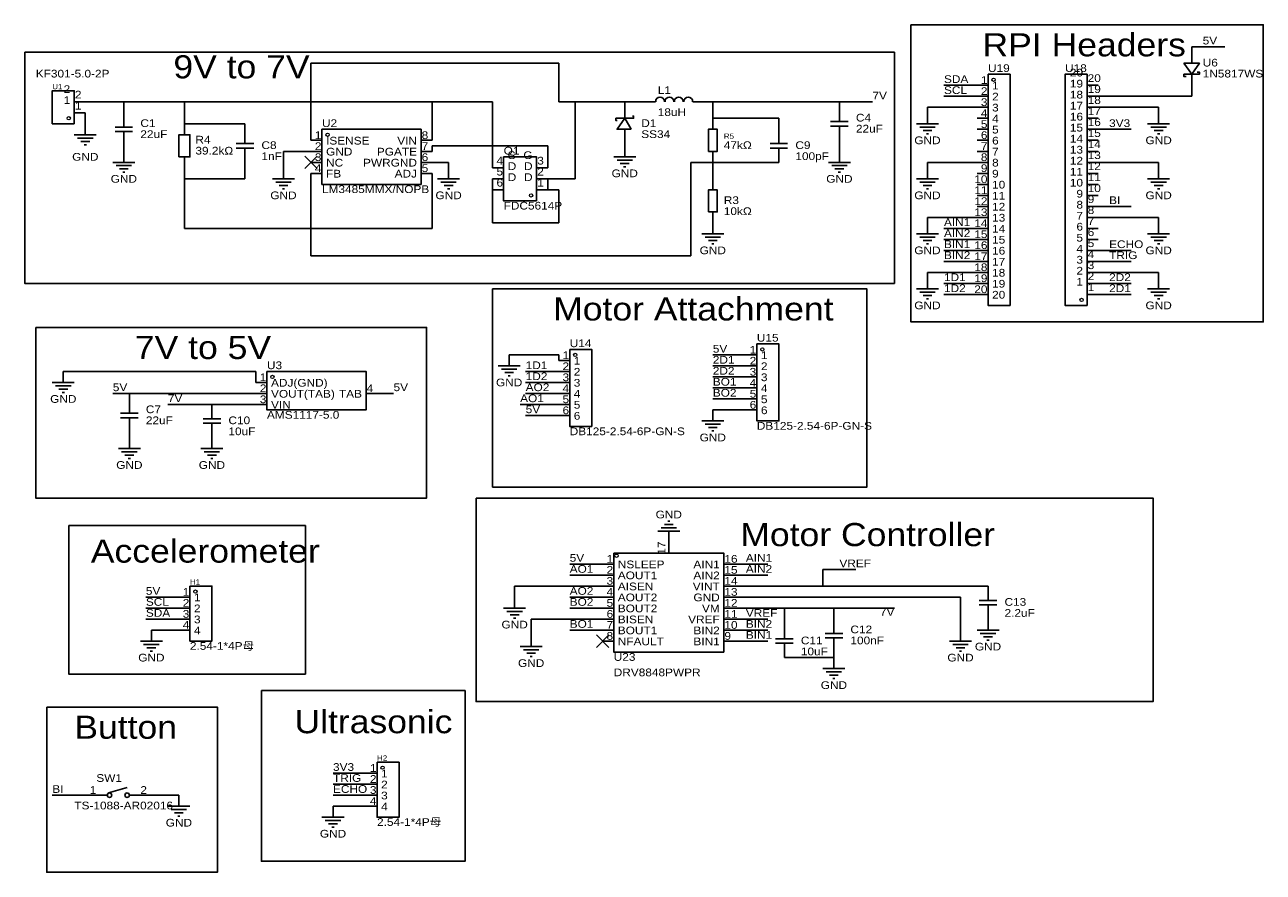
# Model space of a CAD drawing. Header units: millimetres. Extents: x 8 to 293, y 11 to 207.
import ezdxf
from ezdxf.enums import TextEntityAlignment as Align

# ---------------------------------------------------------------- set-up
doc = ezdxf.new("R2010")
doc.units = ezdxf.units.MM
doc.header["$MEASUREMENT"] = 0
doc.styles.get("Standard").update_dxf_attribs({"font": 'arial.ttf'})

msp = doc.modelspace()

# ---------------------------------------------------------------- linework, layer by layer
at = {"color": 1, "true_color": 0x000000}
for points in [[(212.09, 207.01), (293.37, 207.01), (293.37, 138.43), (212.09, 138.43)], [(7.62, 200.66), (208.28, 200.66), (208.28, 147.32), (7.62, 147.32)], [(115.57, 146.05), (201.93, 146.05), (201.93, 100.33), (115.57, 100.33)], [(10.16, 137.16), (100.33, 137.16), (100.33, 97.79), (10.16, 97.79)], [(111.76, 97.79), (267.97, 97.79), (267.97, 50.8), (111.76, 50.8)], [(17.78, 91.44), (72.39, 91.44), (72.39, 57.15), (17.78, 57.15)], [(62.23, 53.34), (109.22, 53.34), (109.22, 13.97), (62.23, 13.97)], [(12.7, 49.53), (52.07, 49.53), (52.07, 11.43), (12.7, 11.43)]]:
    msp.add_lwpolyline(points, close=True, dxfattribs=at)
at = {"color": 1, "true_color": 0x880000}
for points in [[(276.86, 201.93), (276.86, 199.39)], [(227.33, 193.04), (229.87, 193.04)], [(255.27, 193.04), (252.73, 193.04)], [(276.86, 191.77), (276.86, 194.31)], [(21.59, 189.23), (19.05, 189.23)], [(146.05, 189.23), (146.05, 185.42)], [(152.4, 189.23), (153.16, 189.23)], [(162.56, 189.23), (161.8, 189.23)], [(195.58, 189.23), (195.58, 186.69)], [(227.33, 190.5), (229.87, 190.5)], [(255.27, 190.5), (252.73, 190.5)], [(21.59, 186.69), (19.05, 186.69)], [(30.48, 187.96), (30.48, 185.42)], [(215.9, 186.69), (215.9, 184.15)], [(227.33, 187.96), (229.87, 187.96)], [(255.27, 187.96), (252.73, 187.96)], [(269.24, 186.69), (269.24, 184.15)], [(21.59, 184.15), (21.59, 181.61)], [(44.45, 184.15), (44.45, 181.61)], [(58.42, 182.88), (58.42, 180.34)], [(146.05, 179.07), (146.05, 182.88)], [(166.37, 185.42), (166.37, 182.88)], [(181.61, 182.88), (181.61, 180.34)], [(227.33, 185.42), (229.87, 185.42)], [(227.33, 182.88), (229.87, 182.88)], [(255.27, 185.42), (252.73, 185.42)], [(255.27, 182.88), (252.73, 182.88)], [(30.48, 177.8), (30.48, 180.34)], [(73.66, 180.34), (76.2, 180.34)], [(101.6, 180.34), (99.06, 180.34)], [(195.58, 179.07), (195.58, 181.61)], [(227.33, 180.34), (229.87, 180.34)], [(255.27, 180.34), (252.73, 180.34)], [(30.48, 177.8), (30.48, 175.26)], [(58.42, 175.26), (58.42, 177.8)], [(73.66, 177.8), (76.2, 177.8)], [(101.6, 177.8), (99.06, 177.8)], [(146.05, 179.07), (146.05, 176.53)], [(166.37, 175.26), (166.37, 177.8)], [(181.61, 175.26), (181.61, 177.8)], [(195.58, 177.8), (195.58, 175.26)], [(227.33, 177.8), (229.87, 177.8)], [(255.27, 177.8), (252.73, 177.8)], [(44.45, 173.99), (44.45, 176.53)], [(73.66, 175.26), (76.2, 175.26)], [(101.6, 175.26), (99.06, 175.26)], [(227.33, 175.26), (229.87, 175.26)], [(255.27, 175.26), (252.73, 175.26)], [(67.31, 173.99), (67.31, 171.45)], [(73.66, 172.72), (76.2, 172.72)], [(101.6, 172.72), (99.06, 172.72)], [(105.41, 173.99), (105.41, 171.45)], [(115.57, 173.99), (118.11, 173.99)], [(115.57, 171.45), (118.11, 171.45)], [(128.27, 173.99), (125.73, 173.99)], [(128.27, 171.45), (125.73, 171.45)], [(166.37, 171.45), (166.37, 168.91)], [(215.9, 173.99), (215.9, 171.45)], [(227.33, 172.72), (229.87, 172.72)], [(255.27, 172.72), (252.73, 172.72)], [(269.24, 173.99), (269.24, 171.45)], [(115.57, 168.91), (118.11, 168.91)], [(128.27, 168.91), (125.73, 168.91)], [(227.33, 170.18), (229.87, 170.18)], [(255.27, 170.18), (252.73, 170.18)], [(227.33, 167.64), (229.87, 167.64)], [(255.27, 167.64), (252.73, 167.64)], [(166.37, 161.29), (166.37, 163.83)], [(227.33, 165.1), (229.87, 165.1)], [(255.27, 165.1), (252.73, 165.1)], [(166.37, 161.29), (166.37, 158.75)], [(215.9, 161.29), (215.9, 158.75)], [(227.33, 162.56), (229.87, 162.56)], [(227.33, 160.02), (229.87, 160.02)], [(255.27, 162.56), (252.73, 162.56)], [(269.24, 161.29), (269.24, 158.75)], [(227.33, 157.48), (229.87, 157.48)], [(255.27, 160.02), (252.73, 160.02)], [(255.27, 157.48), (252.73, 157.48)], [(227.33, 154.94), (229.87, 154.94)], [(255.27, 154.94), (252.73, 154.94)], [(227.33, 152.4), (229.87, 152.4)], [(255.27, 152.4), (252.73, 152.4)], [(215.9, 148.59), (215.9, 146.05)], [(227.33, 149.86), (229.87, 149.86)], [(255.27, 149.86), (252.73, 149.86)], [(269.24, 148.59), (269.24, 146.05)], [(227.33, 147.32), (229.87, 147.32)], [(255.27, 147.32), (252.73, 147.32)], [(227.33, 144.78), (229.87, 144.78)], [(255.27, 144.78), (252.73, 144.78)], [(119.38, 130.81), (119.38, 128.27)], [(130.81, 129.54), (133.35, 129.54)], [(173.99, 130.81), (176.53, 130.81)], [(16.51, 127), (16.51, 124.46)], [(130.81, 127), (133.35, 127)], [(173.99, 128.27), (176.53, 128.27)], [(173.99, 125.73), (176.53, 125.73)], [(60.96, 124.46), (63.5, 124.46)], [(130.81, 124.46), (133.35, 124.46)], [(173.99, 123.19), (176.53, 123.19)], [(31.75, 121.92), (31.75, 119.38)], [(60.96, 121.92), (63.5, 121.92)], [(88.9, 121.92), (86.36, 121.92)], [(130.81, 121.92), (133.35, 121.92)], [(173.99, 120.65), (176.53, 120.65)], [(50.8, 119.38), (50.8, 116.84)], [(60.96, 119.38), (63.5, 119.38)], [(130.81, 119.38), (133.35, 119.38)], [(166.37, 118.11), (166.37, 115.57)], [(173.99, 118.11), (176.53, 118.11)], [(31.75, 111.76), (31.75, 114.3)], [(50.8, 111.76), (50.8, 114.3)], [(130.81, 116.84), (133.35, 116.84)], [(31.75, 111.76), (31.75, 109.22)], [(50.8, 111.76), (50.8, 109.22)], [(156.21, 87.63), (156.21, 90.17)], [(156.21, 87.63), (156.21, 85.09)], [(140.97, 82.55), (143.51, 82.55)], [(171.45, 82.55), (168.91, 82.55)], [(140.97, 80.01), (143.51, 80.01)], [(140.97, 77.47), (143.51, 77.47)], [(171.45, 80.01), (168.91, 80.01)], [(171.45, 77.47), (168.91, 77.47)], [(229.87, 77.47), (229.87, 74.93)], [(43.18, 74.93), (45.72, 74.93)], [(120.65, 74.93), (120.65, 72.39)], [(140.97, 74.93), (143.51, 74.93)], [(171.45, 74.93), (168.91, 74.93)], [(43.18, 72.39), (45.72, 72.39)], [(140.97, 72.39), (143.51, 72.39)], [(171.45, 72.39), (168.91, 72.39)], [(229.87, 69.85), (229.87, 72.39)], [(43.18, 69.85), (45.72, 69.85)], [(140.97, 69.85), (143.51, 69.85)], [(171.45, 69.85), (168.91, 69.85)], [(182.88, 68.58), (182.88, 66.04)], [(194.31, 71.12), (194.31, 68.58)], [(229.87, 69.85), (229.87, 67.31)], [(36.83, 67.31), (36.83, 64.77)], [(43.18, 67.31), (45.72, 67.31)], [(124.46, 66.04), (124.46, 63.5)], [(140.97, 67.31), (143.51, 67.31)], [(171.45, 67.31), (168.91, 67.31)], [(223.52, 67.31), (223.52, 64.77)], [(140.97, 64.77), (143.51, 64.77)], [(171.45, 64.77), (168.91, 64.77)], [(182.88, 60.96), (182.88, 63.5)], [(194.31, 60.96), (194.31, 63.5)], [(194.31, 60.96), (194.31, 58.42)], [(86.36, 34.29), (88.9, 34.29)], [(86.36, 31.75), (88.9, 31.75)], [(21.59, 29.21), (24.13, 29.21)], [(36.83, 29.21), (34.29, 29.21)], [(43.18, 29.21), (43.18, 26.67)], [(86.36, 29.21), (88.9, 29.21)], [(78.74, 26.67), (78.74, 24.13)], [(86.36, 26.67), (88.9, 26.67)]]:
    msp.add_lwpolyline(points, dxfattribs=at)
at = {"color": 1, "true_color": 0x008800}
for points in [[(276.86, 201.93), (284.48, 201.93)], [(73.66, 198.12), (130.81, 198.12)], [(73.66, 198.12), (73.66, 180.34)], [(130.81, 198.12), (130.81, 189.23)], [(219.71, 193.04), (227.33, 193.04)], [(276.86, 190.5), (276.86, 191.77)], [(30.48, 189.23), (21.59, 189.23)], [(44.45, 189.23), (30.48, 189.23)], [(30.48, 189.23), (30.48, 187.96)], [(44.45, 189.23), (101.6, 189.23)], [(44.45, 189.23), (44.45, 184.15)], [(101.6, 180.34), (101.6, 189.23)], [(101.6, 189.23), (115.57, 189.23)], [(115.57, 173.99), (115.57, 189.23)], [(134.62, 189.23), (130.81, 189.23)], [(134.62, 171.45), (134.62, 189.23)], [(134.62, 189.23), (146.05, 189.23)], [(146.05, 189.23), (152.4, 189.23)], [(166.37, 189.23), (162.56, 189.23)], [(166.37, 189.23), (166.37, 185.42)], [(166.37, 189.23), (195.58, 189.23)], [(195.58, 189.23), (203.2, 189.23)], [(219.71, 190.5), (227.33, 190.5)], [(255.27, 190.5), (276.86, 190.5)], [(21.59, 184.15), (21.59, 186.69)], [(215.9, 187.96), (215.9, 186.69)], [(227.33, 187.96), (215.9, 187.96)], [(255.27, 187.96), (269.24, 187.96)], [(269.24, 187.96), (269.24, 186.69)], [(58.42, 184.15), (44.45, 184.15)], [(58.42, 182.88), (58.42, 184.15)], [(181.61, 185.42), (166.37, 185.42)], [(181.61, 182.88), (181.61, 185.42)], [(262.89, 182.88), (255.27, 182.88)], [(67.31, 177.8), (67.31, 173.99)], [(73.66, 177.8), (67.31, 177.8)], [(101.6, 179.07), (128.27, 179.07)], [(101.6, 177.8), (101.6, 179.07)], [(128.27, 173.99), (128.27, 179.07)], [(195.58, 179.07), (195.58, 177.8)], [(58.42, 175.26), (58.42, 171.45)], [(105.41, 175.26), (101.6, 175.26)], [(105.41, 175.26), (105.41, 173.99)], [(166.37, 175.26), (161.29, 175.26)], [(161.29, 175.26), (161.29, 153.67)], [(166.37, 175.26), (181.61, 175.26)], [(166.37, 171.45), (166.37, 175.26)], [(215.9, 175.26), (215.9, 173.99)], [(227.33, 175.26), (215.9, 175.26)], [(255.27, 175.26), (269.24, 175.26)], [(269.24, 175.26), (269.24, 173.99)], [(44.45, 173.99), (44.45, 171.45)], [(44.45, 171.45), (44.45, 160.02)], [(44.45, 171.45), (58.42, 171.45)], [(73.66, 153.67), (73.66, 172.72)], [(101.6, 160.02), (101.6, 172.72)], [(115.57, 168.91), (115.57, 171.45)], [(128.27, 171.45), (134.62, 171.45)], [(128.27, 171.45), (128.27, 168.91)], [(115.57, 168.91), (115.57, 161.29)], [(128.27, 168.91), (130.81, 168.91)], [(130.81, 168.91), (130.81, 161.29)], [(262.89, 165.1), (255.27, 165.1)], [(44.45, 160.02), (101.6, 160.02)], [(130.81, 161.29), (115.57, 161.29)], [(215.9, 162.56), (215.9, 161.29)], [(227.33, 162.56), (215.9, 162.56)], [(219.71, 160.02), (227.33, 160.02)], [(255.27, 162.56), (269.24, 162.56)], [(269.24, 162.56), (269.24, 161.29)], [(219.71, 157.48), (227.33, 157.48)], [(219.71, 154.94), (227.33, 154.94)], [(262.89, 154.94), (255.27, 154.94)], [(161.29, 153.67), (73.66, 153.67)], [(219.71, 152.4), (227.33, 152.4)], [(262.89, 152.4), (255.27, 152.4)], [(215.9, 149.86), (215.9, 148.59)], [(227.33, 149.86), (215.9, 149.86)], [(255.27, 149.86), (269.24, 149.86)], [(269.24, 149.86), (269.24, 148.59)], [(219.71, 147.32), (227.33, 147.32)], [(262.89, 147.32), (255.27, 147.32)], [(219.71, 144.78), (227.33, 144.78)], [(262.89, 144.78), (255.27, 144.78)], [(130.81, 130.81), (119.38, 130.81)], [(130.81, 129.54), (130.81, 130.81)], [(166.37, 130.81), (173.99, 130.81)], [(60.96, 127), (16.51, 127)], [(60.96, 127), (60.96, 124.46)], [(123.19, 127), (130.81, 127)], [(166.37, 128.27), (173.99, 128.27)], [(166.37, 125.73), (173.99, 125.73)], [(123.19, 124.46), (130.81, 124.46)], [(166.37, 123.19), (173.99, 123.19)], [(27.94, 121.92), (31.75, 121.92)], [(31.75, 121.92), (60.96, 121.92)], [(92.71, 121.92), (88.9, 121.92)], [(123.19, 121.92), (130.81, 121.92)], [(166.37, 120.65), (173.99, 120.65)], [(40.64, 119.38), (50.8, 119.38)], [(60.96, 119.38), (50.8, 119.38)], [(121.92, 119.38), (130.81, 119.38)], [(173.99, 118.11), (166.37, 118.11)], [(130.81, 116.84), (123.19, 116.84)], [(133.35, 82.55), (140.97, 82.55)], [(133.35, 80.01), (140.97, 80.01)], [(179.07, 82.55), (171.45, 82.55)], [(179.07, 80.01), (171.45, 80.01)], [(191.77, 77.47), (191.77, 81.28)], [(191.77, 81.28), (199.39, 81.28)], [(120.65, 77.47), (120.65, 74.93)], [(120.65, 77.47), (140.97, 77.47)], [(191.77, 77.47), (171.45, 77.47)], [(229.87, 77.47), (191.77, 77.47)], [(35.56, 74.93), (43.18, 74.93)], [(133.35, 74.93), (140.97, 74.93)], [(223.52, 74.93), (171.45, 74.93)], [(223.52, 67.31), (223.52, 74.93)], [(35.56, 72.39), (43.18, 72.39)], [(133.35, 72.39), (140.97, 72.39)], [(182.88, 72.39), (171.45, 72.39)], [(194.31, 72.39), (182.88, 72.39)], [(182.88, 72.39), (182.88, 68.58)], [(194.31, 71.12), (194.31, 72.39)], [(208.28, 72.39), (194.31, 72.39)], [(35.56, 69.85), (43.18, 69.85)], [(124.46, 66.04), (124.46, 69.85)], [(124.46, 69.85), (140.97, 69.85)], [(179.07, 69.85), (171.45, 69.85)], [(36.83, 67.31), (43.18, 67.31)], [(133.35, 67.31), (140.97, 67.31)], [(179.07, 67.31), (171.45, 67.31)], [(179.07, 64.77), (171.45, 64.77)], [(182.88, 60.96), (194.31, 60.96)], [(78.74, 34.29), (86.36, 34.29)], [(78.74, 31.75), (86.36, 31.75)], [(21.59, 29.21), (13.97, 29.21)], [(36.83, 29.21), (43.18, 29.21)], [(78.74, 29.21), (86.36, 29.21)], [(78.74, 26.67), (86.36, 26.67)]]:
    msp.add_lwpolyline(points, dxfattribs=at)
at = {"color": 1, "true_color": 0xa00000}
for points in [[(275.08, 198.12), (276.86, 195.58), (278.64, 198.12)], [(229.87, 195.58), (234.95, 195.58), (234.95, 142.24), (229.87, 142.24)], [(252.73, 142.24), (247.65, 142.24), (247.65, 195.58), (252.73, 195.58)], [(19.05, 184.15), (13.97, 184.15), (13.97, 191.77), (19.05, 191.77)], [(76.2, 182.88), (99.06, 182.88), (99.06, 170.18), (76.2, 170.18)], [(147.57, 182.88), (146.05, 185.42), (144.27, 182.88)], [(165.35, 177.8), (165.35, 182.88), (167.39, 182.88), (167.39, 177.8)], [(43.18, 176.53), (43.18, 181.61), (45.72, 181.61), (45.72, 176.53)], [(125.73, 166.37), (118.11, 166.37), (118.11, 176.53), (125.73, 176.53)], [(165.35, 163.83), (165.35, 168.91), (167.39, 168.91), (167.39, 163.83)], [(133.35, 132.08), (138.43, 132.08), (138.43, 114.3), (133.35, 114.3)], [(176.53, 133.35), (181.61, 133.35), (181.61, 115.57), (176.53, 115.57)], [(63.5, 127), (86.36, 127), (86.36, 118.11), (63.5, 118.11)], [(143.51, 85.09), (168.91, 85.09), (168.91, 62.23), (143.51, 62.23)], [(45.72, 77.47), (50.8, 77.47), (50.8, 64.77), (45.72, 64.77)], [(88.9, 36.83), (93.98, 36.83), (93.98, 24.13), (88.9, 24.13)]]:
    msp.add_lwpolyline(points, close=True, dxfattribs=at)
for points in [[(276.86, 199.39), (276.86, 198.12)], [(275.59, 195.07), (275.08, 195.07), (275.08, 195.58), (278.64, 195.58), (278.64, 196.09), (278.13, 196.09)], [(276.86, 195.58), (276.86, 194.31)], [(153.19, 189.24), (153.24, 189.66), (153.46, 190.02), (153.8, 190.25), (154.2, 190.33), (154.61, 190.25), (154.95, 190.02), (155.16, 189.66), (155.21, 189.24)], [(155.35, 189.25), (155.4, 189.66), (155.62, 190.02), (155.96, 190.25), (156.36, 190.33), (156.76, 190.25), (157.1, 190.02), (157.32, 189.66), (157.37, 189.24)], [(157.5, 189.25), (157.55, 189.66), (157.77, 190.02), (158.11, 190.25), (158.51, 190.33), (158.91, 190.25), (159.25, 190.02), (159.47, 189.66), (159.52, 189.24)], [(159.69, 189.25), (159.74, 189.66), (159.96, 190.02), (160.3, 190.25), (160.7, 190.33), (161.1, 190.25), (161.44, 190.02), (161.66, 189.66), (161.71, 189.24)], [(146.05, 185.42), (148.08, 185.42), (148.08, 185.93), (147.83, 185.93)], [(195.58, 186.69), (195.58, 184.66)], [(28.45, 183.39), (32.51, 183.39)], [(30.48, 185.42), (30.48, 183.39)], [(146.05, 185.42), (144.02, 185.42), (144.02, 184.91), (144.27, 184.91)], [(193.55, 184.66), (197.61, 184.66)], [(197.61, 183.64), (193.55, 183.64)], [(195.58, 183.64), (195.58, 181.61)], [(213.36, 184.15), (218.44, 184.15)], [(214.12, 183.39), (217.68, 183.39)], [(266.7, 184.15), (271.78, 184.15)], [(267.46, 183.39), (271.02, 183.39)], [(19.05, 181.61), (24.13, 181.61)], [(19.81, 180.85), (23.37, 180.85)], [(20.57, 180.09), (22.61, 180.09)], [(32.51, 182.37), (28.45, 182.37)], [(30.48, 182.37), (30.48, 180.34)], [(58.42, 179.58), (58.42, 180.34)], [(181.61, 179.58), (181.61, 180.34)], [(214.88, 182.63), (216.92, 182.63)], [(215.65, 181.86), (216.15, 181.86)], [(268.22, 182.63), (270.26, 182.63)], [(268.99, 181.86), (269.49, 181.86)], [(21.34, 179.32), (21.84, 179.32)], [(56.39, 179.58), (60.45, 179.58)], [(56.39, 178.56), (60.45, 178.56)], [(58.42, 177.8), (58.42, 178.56)], [(179.58, 179.58), (183.64, 179.58)], [(179.58, 178.56), (183.64, 178.56)], [(181.61, 177.8), (181.61, 178.56)], [(27.94, 175.26), (33.02, 175.26)], [(28.7, 174.5), (32.26, 174.5)], [(143.51, 176.53), (148.59, 176.53)], [(144.27, 175.77), (147.83, 175.77)], [(145.03, 175.01), (147.07, 175.01)], [(193.04, 175.26), (198.12, 175.26)], [(193.8, 174.5), (197.36, 174.5)], [(29.46, 173.74), (31.5, 173.74)], [(30.23, 172.97), (30.73, 172.97)], [(64.77, 171.45), (69.85, 171.45)], [(102.87, 171.45), (107.95, 171.45)], [(145.8, 174.24), (146.3, 174.24)], [(194.56, 173.74), (196.6, 173.74)], [(195.33, 172.97), (195.83, 172.97)], [(213.36, 171.45), (218.44, 171.45)], [(266.7, 171.45), (271.78, 171.45)], [(65.53, 170.69), (69.09, 170.69)], [(66.29, 169.93), (68.33, 169.93)], [(67.06, 169.16), (67.56, 169.16)], [(103.63, 170.69), (107.19, 170.69)], [(104.39, 169.93), (106.43, 169.93)], [(105.16, 169.16), (105.66, 169.16)], [(214.12, 170.69), (217.68, 170.69)], [(214.88, 169.93), (216.92, 169.93)], [(215.65, 169.16), (216.15, 169.16)], [(267.46, 170.69), (271.02, 170.69)], [(268.22, 169.93), (270.26, 169.93)], [(268.99, 169.16), (269.49, 169.16)], [(163.83, 158.75), (168.91, 158.75)], [(164.59, 157.99), (168.15, 157.99)], [(165.35, 157.23), (167.39, 157.23)], [(213.36, 158.75), (218.44, 158.75)], [(214.12, 157.99), (217.68, 157.99)], [(214.88, 157.23), (216.92, 157.23)], [(266.7, 158.75), (271.78, 158.75)], [(267.46, 157.99), (271.02, 157.99)], [(268.22, 157.23), (270.26, 157.23)], [(166.12, 156.46), (166.62, 156.46)], [(215.65, 156.46), (216.15, 156.46)], [(268.99, 156.46), (269.49, 156.46)], [(213.36, 146.05), (218.44, 146.05)], [(266.7, 146.05), (271.78, 146.05)], [(214.12, 145.29), (217.68, 145.29)], [(214.88, 144.53), (216.92, 144.53)], [(215.65, 143.76), (216.15, 143.76)], [(267.46, 145.29), (271.02, 145.29)], [(268.22, 144.53), (270.26, 144.53)], [(268.99, 143.76), (269.49, 143.76)], [(116.84, 128.27), (121.92, 128.27)], [(117.6, 127.51), (121.16, 127.51)], [(118.36, 126.75), (120.4, 126.75)], [(119.13, 125.98), (119.63, 125.98)], [(13.97, 124.46), (19.05, 124.46)], [(14.73, 123.7), (18.29, 123.7)], [(15.49, 122.94), (17.53, 122.94)], [(16.26, 122.17), (16.76, 122.17)], [(29.72, 117.35), (33.78, 117.35)], [(31.75, 119.38), (31.75, 117.35)], [(33.78, 116.33), (29.72, 116.33)], [(31.75, 116.33), (31.75, 114.3)], [(48.77, 116.08), (52.83, 116.08)], [(48.77, 115.06), (52.83, 115.06)], [(50.8, 116.08), (50.8, 116.84)], [(50.8, 114.3), (50.8, 115.06)], [(163.83, 115.57), (168.91, 115.57)], [(164.59, 114.81), (168.15, 114.81)], [(165.35, 114.05), (167.39, 114.05)], [(166.12, 113.28), (166.62, 113.28)], [(29.21, 109.22), (34.29, 109.22)], [(48.26, 109.22), (53.34, 109.22)], [(29.97, 108.46), (33.53, 108.46)], [(30.73, 107.7), (32.77, 107.7)], [(31.5, 106.93), (32, 106.93)], [(49.02, 108.46), (52.58, 108.46)], [(49.78, 107.7), (51.82, 107.7)], [(50.55, 106.93), (51.05, 106.93)], [(157.23, 91.69), (155.19, 91.69)], [(156.46, 92.46), (155.96, 92.46)], [(158.75, 90.17), (153.67, 90.17)], [(157.99, 90.93), (154.43, 90.93)], [(229.87, 74.17), (229.87, 74.93)], [(118.11, 72.39), (123.19, 72.39)], [(118.87, 71.63), (122.43, 71.63)], [(227.84, 74.17), (231.9, 74.17)], [(227.84, 73.15), (231.9, 73.15)], [(229.87, 72.39), (229.87, 73.15)], [(119.63, 70.87), (121.67, 70.87)], [(120.4, 70.1), (120.9, 70.1)], [(194.31, 68.58), (194.31, 66.55)], [(182.88, 65.28), (182.88, 66.04)], [(192.28, 66.55), (196.34, 66.55)], [(227.33, 67.31), (232.41, 67.31)], [(228.09, 66.55), (231.65, 66.55)], [(228.85, 65.79), (230.89, 65.79)], [(34.29, 64.77), (39.37, 64.77)], [(35.05, 64.01), (38.61, 64.01)], [(35.81, 63.25), (37.85, 63.25)], [(121.92, 63.5), (127, 63.5)], [(180.85, 65.28), (184.91, 65.28)], [(180.85, 64.26), (184.91, 64.26)], [(182.88, 63.5), (182.88, 64.26)], [(196.34, 65.53), (192.28, 65.53)], [(194.31, 65.53), (194.31, 63.5)], [(220.98, 64.77), (226.06, 64.77)], [(221.74, 64.01), (225.3, 64.01)], [(222.5, 63.25), (224.54, 63.25)], [(229.62, 65.02), (230.12, 65.02)], [(36.58, 62.48), (37.08, 62.48)], [(122.68, 62.74), (126.24, 62.74)], [(123.44, 61.98), (125.48, 61.98)], [(124.21, 61.21), (124.71, 61.21)], [(223.27, 62.48), (223.77, 62.48)], [(191.77, 58.42), (196.85, 58.42)], [(192.53, 57.66), (196.09, 57.66)], [(193.29, 56.9), (195.33, 56.9)], [(194.06, 56.13), (194.56, 56.13)], [(24.13, 29.21), (26.67, 29.21)], [(26.92, 29.72), (31.24, 30.99)], [(34.29, 29.21), (31.75, 29.21)], [(40.64, 26.67), (45.72, 26.67)], [(41.4, 25.91), (44.96, 25.91)], [(42.16, 25.15), (44.2, 25.15)], [(42.93, 24.38), (43.43, 24.38)], [(76.2, 24.13), (81.28, 24.13)], [(76.96, 23.37), (80.52, 23.37)], [(77.72, 22.61), (79.76, 22.61)], [(78.49, 21.84), (78.99, 21.84)]]:
    msp.add_lwpolyline(points, dxfattribs=at)
at = {"color": 1, "true_color": 0x999999}
for points in [[(75.1, 176.7), (72.22, 173.82)], [(72.22, 176.7), (75.1, 173.82)], [(142.41, 66.21), (139.53, 63.33)], [(139.53, 66.21), (142.41, 63.33)]]:
    msp.add_lwpolyline(points, dxfattribs=at)
at = {"color": 1, "lineweight": 0, "true_color": 0xa00000}
for centre in [(231.14, 194.31), (17.78, 185.42), (77.47, 181.61), (124.46, 167.64), (251.46, 143.51), (177.8, 132.08), (134.62, 130.81), (64.77, 125.73), (144.15, 84.45), (46.99, 76.2), (90.17, 35.56)]:
    msp.add_circle(centre, 0.381, dxfattribs=at)
at = {"true_color": 0x000000}
for centre in [(27.18, 29.21), (31.24, 29.21)]:
    msp.add_ellipse(centre, major_axis=(0, 0.508), ratio=1, dxfattribs=at)

# ---------------------------------------------------------------- texts
at = {"color": 1, "true_color": 0x000000, "width": 1.1}
for s, height, p in [('RPI Headers', 5.334, (228.6, 198.12)), ('9V to 7V', 5.334, (41.91, 193.04)), ('20', 1.778, (252.86, 193.27)), ('2', 1.78, (19.18, 189.46)), ('1', 1.78, (230.81, 191.54)), ('19', 1.778, (252.86, 190.73)), ('1', 1.78, (19.18, 186.92)), ('3', 1.78, (230.81, 186.46)), ('2', 1.78, (230.81, 189)), ('18', 1.778, (252.86, 188.19)), ('4', 1.78, (230.81, 183.92)), ('17', 1.778, (252.86, 185.65)), ('5', 1.78, (230.81, 181.38)), ('16', 1.778, (252.86, 183.11)), ('15', 1.778, (252.86, 180.57)), ('ISENSE', 1.778, (77.14, 178.84)), ('8', 1.78, (99.19, 180.11)), ('6', 1.78, (230.81, 178.84)), ('14', 1.778, (252.86, 178.03)), ('GND', 1.778, (77.14, 176.3)), ('7', 1.78, (99.19, 177.57)), ('6', 1.78, (99.19, 175.03)), ('S', 1.78, (119.05, 175.49)), ('7', 1.78, (230.81, 176.3)), ('13', 1.778, (252.86, 175.49)), ('NC', 1.778, (77.14, 173.76)), ('5', 1.78, (99.19, 172.49)), ('D', 1.78, (119.05, 172.95)), ('3', 1.78, (125.86, 174.22)), ('8', 1.78, (230.81, 173.76)), ('12', 1.778, (252.86, 172.95)), ('FB', 1.778, (77.14, 171.22)), ('D', 1.78, (119.05, 170.41)), ('2', 1.78, (125.86, 171.68)), ('1', 1.78, (125.86, 169.14)), ('9', 1.78, (230.81, 171.22)), ('11', 1.778, (252.86, 170.41)), ('10', 1.778, (230.81, 168.68)), ('10', 1.778, (252.86, 167.87)), ('11', 1.778, (230.81, 166.14)), ('12', 1.778, (230.81, 163.6)), ('9', 1.78, (252.86, 165.33)), ('13', 1.778, (230.81, 161.06)), ('8', 1.78, (252.86, 162.79)), ('14', 1.778, (230.81, 158.52)), ('7', 1.78, (252.86, 160.25)), ('6', 1.78, (252.86, 157.71)), ('15', 1.778, (230.81, 155.98)), ('5', 1.78, (252.86, 155.17)), ('16', 1.778, (230.81, 153.44)), ('4', 1.78, (252.86, 152.63)), ('17', 1.778, (230.81, 150.9)), ('3', 1.78, (252.86, 150.09)), ('18', 1.778, (230.81, 148.36)), ('2', 1.78, (252.86, 147.55)), ('19', 1.778, (230.81, 145.82)), ('1', 1.78, (252.86, 145.01)), ('Motor Attachment', 5.334, (129.54, 137.16)), ('20', 1.778, (230.81, 143.28)), ('7V to 5V', 5.334, (33.02, 128.27)), ('1', 1.78, (177.47, 129.31)), ('1', 1.78, (134.29, 128.04)), ('2', 1.78, (177.47, 126.77)), ('2', 1.78, (134.29, 125.5)), ('3', 1.78, (177.47, 124.23)), ('VOUT(TAB)', 1.778, (64.44, 120.42)), ('ADJ(GND)', 1.778, (64.44, 122.96)), ('4', 1.78, (86.49, 121.69)), ('3', 1.78, (134.29, 122.96)), ('4', 1.78, (177.47, 121.69)), ('VIN', 1.778, (64.44, 117.88)), ('4', 1.78, (134.29, 120.42)), ('5', 1.78, (134.29, 117.88)), ('5', 1.78, (177.47, 119.15)), ('6', 1.78, (134.29, 115.34)), ('6', 1.78, (177.47, 116.61)), ('Motor Controller', 5.334, (172.72, 85.09)), ('Accelerometer', 5.334, (22.86, 81.28)), ('NSLEEP', 1.778, (144.45, 81.05)), ('16', 1.778, (169.04, 82.32)), ('AOUT1', 1.778, (144.45, 78.51)), ('15', 1.778, (169.04, 79.78)), ('AISEN', 1.778, (144.45, 75.97)), ('14', 1.778, (169.04, 77.24)), ('1', 1.78, (46.66, 73.43)), ('AOUT2', 1.778, (144.45, 73.43)), ('13', 1.778, (169.04, 74.7)), ('12', 1.778, (169.04, 72.16)), ('2', 1.78, (46.66, 70.89)), ('BOUT2', 1.778, (144.45, 70.89)), ('11', 1.778, (169.04, 69.62)), ('3', 1.78, (46.66, 68.35)), ('BISEN', 1.778, (144.45, 68.35)), ('10', 1.778, (169.04, 67.08)), ('4', 1.78, (46.66, 65.81)), ('BOUT1', 1.778, (144.45, 65.81)), ('9', 1.78, (169.04, 64.54)), ('NFAULT', 1.778, (144.45, 63.27)), ('Ultrasonic', 5.334, (69.85, 41.91)), ('Button', 5.334, (19.05, 40.64)), ('1', 1.78, (89.84, 32.79)), ('2', 1.78, (89.84, 30.25)), ('2', 1.78, (34.29, 28.98)), ('3', 1.78, (89.84, 27.71)), ('4', 1.78, (89.84, 25.17))]:
    msp.add_text(s, height=height, dxfattribs=at).set_placement(p, align=Align.BOTTOM_LEFT)
at = {"color": 1, "true_color": 0x0000ff, "width": 1.1}
for s, p in [('5V', (279.4, 201.93)), ('KF301-5.0-2P', (10.16, 194.31)), ('SDA', (219.71, 193.04)), ('1N5817WS', (279.4, 194.31)), ('7V', (203.2, 189.23)), ('SCL', (219.71, 190.5)), ('18uH', (153.67, 185.42)), ('22uF', (199.39, 181.61)), ('3V3', (257.81, 182.88)), ('22uF', (34.29, 180.34)), ('SS34', (149.86, 180.34)), ('47kΩ', (168.91, 177.8)), ('39.2kΩ', (46.99, 176.53)), ('1nF', (62.23, 175.26)), ('100pF', (185.42, 175.26)), ('LM3485MMX/NOPB', (76.2, 167.64)), ('FDC5614P', (118.11, 163.83)), ('BI', (257.81, 165.1)), ('10kΩ', (168.91, 162.56)), ('AIN1', (219.71, 160.02)), ('AIN2', (219.71, 157.48)), ('BIN1', (219.71, 154.94)), ('ECHO', (257.81, 154.94)), ('BIN2', (219.71, 152.4)), ('TRIG', (257.81, 152.4)), ('1D1', (219.71, 147.32)), ('2D2', (257.81, 147.32)), ('1D2', (219.71, 144.78)), ('2D1', (257.81, 144.78)), ('5V', (166.37, 130.81)), ('1D1', (123.19, 127)), ('2D1', (166.37, 128.27)), ('1D2', (123.19, 124.46)), ('2D2', (166.37, 125.73)), ('5V', (27.94, 121.92)), ('5V', (92.71, 121.92)), ('AO2', (123.19, 121.92)), ('BO1', (166.37, 123.19)), ('BO2', (166.37, 120.65)), ('7V', (40.64, 119.38)), ('AO1', (121.92, 119.38)), ('AMS1117-5.0', (63.5, 115.57)), ('5V', (123.19, 116.84)), ('22uF', (35.56, 114.3)), ('DB125-2.54-6P-GN-S', (176.53, 113.03)), ('10uF', (54.61, 111.76)), ('DB125-2.54-6P-GN-S', (133.35, 111.76)), ('5V', (133.35, 82.55)), ('AIN1', (173.99, 82.55)), ('VREF', (195.58, 81.28)), ('AO1', (133.35, 80.01)), ('AIN2', (173.99, 80.01)), ('5V', (35.56, 74.93)), ('AO2', (133.35, 74.93)), ('SCL', (35.56, 72.39)), ('BO2', (133.35, 72.39)), ('SDA', (35.56, 69.85)), ('VREF', (173.99, 69.85)), ('2.2uF', (233.68, 69.85)), ('BO1', (133.35, 67.31)), ('BIN2', (173.99, 67.31)), ('BIN1', (173.99, 64.77)), ('100nF', (198.12, 63.5)), ('2.54-1*4P母', (45.72, 62.23)), ('10uF', (186.69, 60.96)), ('DRV8848PWPR', (143.51, 56.13)), ('3V3', (78.74, 34.29)), ('BI', (13.97, 29.21)), ('TRIG', (78.74, 31.75)), ('ECHO', (78.74, 29.21)), ('TS-1088-AR02016', (19.05, 25.4)), ('2.54-1*4P母', (88.9, 21.59))]:
    msp.add_text(s, height=1.778, dxfattribs=at).set_placement(p, align=Align.BOTTOM_LEFT)
at = {"color": 1, "true_color": 0x000080, "width": 1.1}
for s, height, p in [('U19', 1.778, (229.87, 195.58)), ('U18', 1.778, (247.65, 195.58)), ('U6', 1.778, (279.4, 196.85)), ('U1', 1.2, (13.97, 191.77)), ('L1', 1.778, (153.67, 190.5)), ('C4', 1.778, (199.39, 184.15)), ('C1', 1.778, (34.29, 182.88)), ('U2', 1.778, (76.2, 182.88)), ('D1', 1.778, (149.86, 182.88)), ('R4', 1.778, (46.99, 179.07)), ('C8', 1.778, (62.23, 177.8)), ('R5', 1.2, (168.91, 180.34)), ('C9', 1.778, (185.42, 177.8)), ('Q1', 1.778, (118.11, 176.53)), ('R3', 1.778, (168.91, 165.1)), ('U14', 1.778, (133.35, 132.08)), ('U15', 1.778, (176.53, 133.35)), ('U3', 1.778, (63.5, 127)), ('C7', 1.778, (35.56, 116.84)), ('C10', 1.778, (54.61, 114.3)), ('H1', 1.2, (45.72, 77.47)), ('C13', 1.778, (233.68, 72.39)), ('C11', 1.778, (186.69, 63.5)), ('C12', 1.778, (198.12, 66.04)), ('U23', 1.778, (143.51, 59.69)), ('H2', 1.2, (88.9, 36.83)), ('SW1', 1.778, (24.13, 31.75))]:
    msp.add_text(s, height=height, dxfattribs=at).set_placement(p, align=Align.BOTTOM_LEFT)
at = {"color": 1, "true_color": 0x000000, "width": 1.1}
for s, height, p in [('1', 1.78, (229.74, 192.81)), ('20', 1.778, (251.79, 194.54)), ('19', 1.778, (251.79, 192)), ('2', 1.78, (18.11, 190.73)), ('2', 1.78, (229.74, 190.27)), ('18', 1.778, (251.79, 189.46)), ('1', 1.78, (18.11, 188.19)), ('3', 1.78, (229.74, 187.73)), ('17', 1.778, (251.79, 186.92)), ('4', 1.78, (229.74, 185.19)), ('16', 1.778, (251.79, 184.38)), ('5', 1.78, (229.74, 182.65)), ('15', 1.778, (251.79, 181.84)), ('1', 1.78, (76.07, 180.11)), ('VIN', 1.778, (98.12, 178.84)), ('6', 1.78, (229.74, 180.11)), ('14', 1.778, (251.79, 179.3)), ('3', 1.78, (76.07, 175.03)), ('2', 1.78, (76.07, 177.57)), ('PGATE', 1.778, (98.12, 176.3)), ('G', 1.78, (124.79, 175.49)), ('8', 1.78, (229.74, 175.03)), ('7', 1.78, (229.74, 177.57)), ('13', 1.778, (251.79, 176.76)), ('4', 1.78, (76.07, 172.49)), ('PWRGND', 1.778, (98.12, 173.76)), ('4', 1.78, (117.98, 174.22)), ('D', 1.78, (124.79, 172.95)), ('9', 1.78, (229.74, 172.49)), ('12', 1.778, (251.79, 174.22)), ('ADJ', 1.778, (98.12, 171.22)), ('5', 1.78, (117.98, 171.68)), ('6', 1.78, (117.98, 169.14)), ('D', 1.78, (124.79, 170.41)), ('10', 1.778, (229.74, 169.95)), ('11', 1.778, (251.79, 171.68)), ('10', 1.778, (251.79, 169.14)), ('11', 1.778, (229.74, 167.41)), ('9', 1.78, (251.79, 166.6)), ('12', 1.778, (229.74, 164.87)), ('8', 1.78, (251.79, 164.06)), ('13', 1.778, (229.74, 162.33)), ('7', 1.78, (251.79, 161.52)), ('14', 1.778, (229.74, 159.79)), ('6', 1.78, (251.79, 158.98)), ('15', 1.778, (229.74, 157.25)), ('5', 1.78, (251.79, 156.44)), ('16', 1.778, (229.74, 154.71)), ('17', 1.778, (229.74, 152.17)), ('4', 1.78, (251.79, 153.9)), ('18', 1.778, (229.74, 149.63)), ('3', 1.78, (251.79, 151.36)), ('19', 1.778, (229.74, 147.09)), ('2', 1.78, (251.79, 148.82)), ('1', 1.78, (251.79, 146.28)), ('20', 1.778, (229.74, 144.55)), ('1', 1.78, (133.22, 129.31)), ('1', 1.78, (176.4, 130.58)), ('2', 1.78, (133.22, 126.77)), ('2', 1.78, (176.4, 128.04)), ('1', 1.78, (63.37, 124.23)), ('3', 1.78, (133.22, 124.23)), ('3', 1.78, (176.4, 125.5)), ('2', 1.78, (63.37, 121.69)), ('4', 1.78, (133.22, 121.69)), ('4', 1.78, (176.4, 122.96)), ('3', 1.78, (63.37, 119.15)), ('TAB', 1.778, (85.42, 120.42)), ('5', 1.78, (133.22, 119.15)), ('5', 1.78, (176.4, 120.42)), ('6', 1.78, (176.4, 117.88)), ('6', 1.78, (133.22, 116.61)), ('1', 1.78, (143.38, 82.32)), ('AIN1', 1.778, (167.97, 81.05)), ('2', 1.78, (143.38, 79.78)), ('AIN2', 1.778, (167.97, 78.51)), ('3', 1.78, (143.38, 77.24)), ('VINT', 1.778, (167.97, 75.97)), ('2', 1.78, (45.59, 72.16)), ('1', 1.78, (45.59, 74.7)), ('4', 1.78, (143.38, 74.7)), ('5', 1.78, (143.38, 72.16)), ('GND', 1.778, (167.97, 73.43)), ('3', 1.78, (45.59, 69.62)), ('6', 1.78, (143.38, 69.62)), ('VM', 1.778, (167.97, 70.89)), ('4', 1.78, (45.59, 67.08)), ('7', 1.78, (143.38, 67.08)), ('VREF', 1.778, (167.97, 68.35)), ('8', 1.78, (143.38, 64.54)), ('BIN2', 1.778, (167.97, 65.81)), ('BIN1', 1.778, (167.97, 63.27)), ('1', 1.78, (88.77, 34.06)), ('2', 1.78, (88.77, 31.52)), ('1', 1.78, (24.13, 28.98)), ('4', 1.78, (88.77, 26.44)), ('3', 1.78, (88.77, 28.98))]:
    msp.add_text(s, height=height, dxfattribs=at).set_placement(p, align=Align.BOTTOM_RIGHT)
at = {"color": 1, "true_color": 0x000080, "width": 1.1}
for p in [(215.9, 180.34), (269.24, 180.34), (21.59, 176.53), (30.48, 171.45), (146.05, 172.72), (195.58, 171.45), (67.31, 167.64), (105.41, 167.64), (215.9, 167.64), (269.24, 167.64), (166.37, 154.94), (215.9, 154.94), (269.24, 154.94), (215.9, 142.24), (269.24, 142.24), (119.38, 124.46), (16.51, 120.65), (166.37, 111.76), (31.75, 105.41), (50.8, 105.41), (156.21, 93.98), (120.65, 68.58), (229.87, 63.5), (36.83, 60.96), (124.46, 59.69), (223.52, 60.96), (194.31, 54.61), (43.18, 22.86), (78.74, 20.32)]:
    msp.add_text('GND', height=1.778, dxfattribs=at).set_placement(p, align=Align.MIDDLE_CENTER)
at = {"color": 1, "true_color": 0x000000, "width": 1.1}
msp.add_text('17', height=1.778, rotation=90, dxfattribs=at).set_placement((155.96, 84.73), align=Align.BOTTOM_LEFT)
at = {"color": 1, "true_color": 0x0000ff, "width": 1.1}
msp.add_text('7V', height=1.778, dxfattribs=at).set_placement((208.28, 72.39), align=Align.TOP_RIGHT)

doc.saveas('drawing.dxf')
